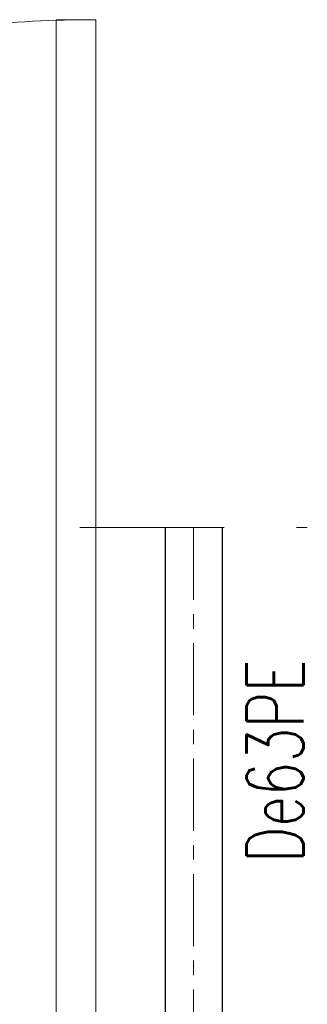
# Model space of a CAD drawing. Header units: millimetres. Extents: x -24591 to -17244, y 245914 to 251151.
# Tile 19 of 20: x -20538 to -20285, y 250285 to 251151. Entities that reach past the tile are written whole.
import ezdxf
from ezdxf.enums import TextEntityAlignment as Align

# ---------------------------------------------------------------- set-up
doc = ezdxf.new("R2010")
doc.units = ezdxf.units.MM
doc.header["$MEASUREMENT"] = 0
doc.linetypes.add('IS-CENTER', pattern=[50.8, 31.75, -6.35, 6.35, -6.35])
doc.linetypes.add('IS-DASHED', pattern=[19.05, 12.7, -6.35])
doc.layers.add('IS-profil-cienka', color=7, linetype='Continuous', lineweight=15)
doc.layers.add('IS-profil-srednia', color=7, linetype='Continuous', lineweight=30)
doc.styles.add('IS', font='simplex.shx', dxfattribs={"width": 0.7})

msp = doc.modelspace()

# ---------------------------------------------------------------- linework, layer by layer
at = {"layer": 'IS-profil-cienka', "linetype": 'IS-DASHED', "lineweight": 9, "ltscale": 10}
msp.add_line((-20484.83, 250704.16), (-20284.83, 250704.16), dxfattribs=at)
at = {"layer": 'IS-profil-cienka', "linetype": 'IS-CENTER', "lineweight": 9, "ltscale": 2}
msp.add_line((-20384.83, 250704.16), (-20384.83, 249659.16), dxfattribs=at)
at = {"layer": 'IS-profil-cienka'}
msp.add_lwpolyline([(-20505.68, 250071.16), (-20470.68, 250071.16), (-20470.68, 251151.16), (-20505.68, 251151.16)], close=True, dxfattribs=at)
at = {"layer": 'IS-profil-cienka', "linetype": 'IS-DASHED', "lineweight": 9, "ltscale": 10}
msp.add_arc((-20470.68, 250071.16), 1080, 90, 180, dxfattribs=at)
at = {"layer": 'IS-profil-srednia'}
for p, q in [((-20409.83, 250704.16), (-20409.83, 249696.58)), ((-20359.83, 250704.16), (-20359.83, 249696.58))]:
    msp.add_line(p, q, dxfattribs=at)

# ---------------------------------------------------------------- texts
at = {"layer": 'IS-profil-srednia', "style": 'IS', "width": 0.7}
msp.add_text('De63PE', height=50, rotation=90, dxfattribs=at).set_placement((-20273.16, 250498.74), align=Align.BOTTOM_CENTER)

doc.saveas('drawing.dxf')
